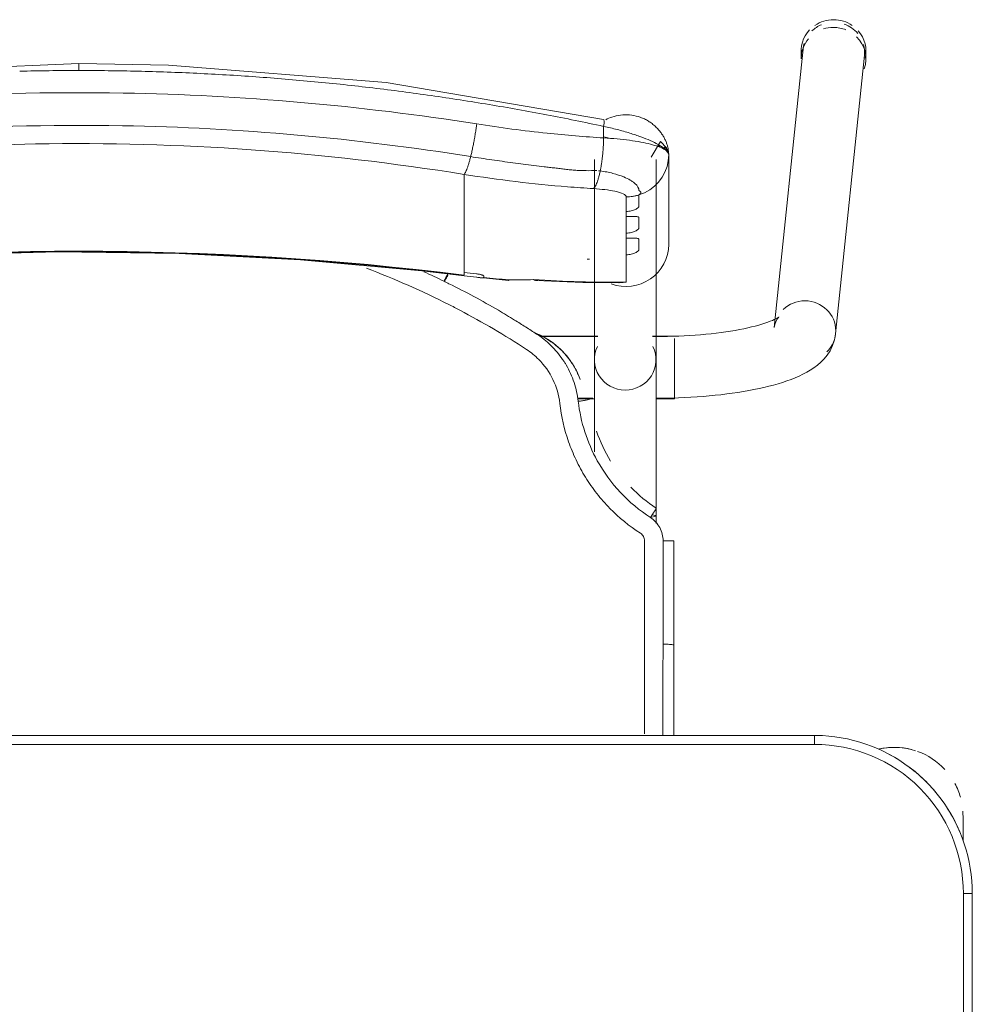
# Model space of a CAD drawing. Header units: metres. Extents: x 3 to 43.5, y -74 to -48.5.
# Tile 195 of 209: x 38.931 to 39.25, y -52.668 to -52.337. Entities that reach past the tile are written whole.
import ezdxf

# ---------------------------------------------------------------- set-up
doc = ezdxf.new("R2010")
doc.units = ezdxf.units.M
doc.layers.add('I-FURN', color=7, linetype='Continuous', lineweight=18)

# ---------------------------------------------------------------- blocks, each defined once
blk = doc.blocks.new('ConjuntoParaAlunoTamanho6 - CJA06_ConjuntoParaAlunoTamanho6-V5-1PAV - FRIGORÍFICA')
at = {"layer": 'I-FURN', "color": 253, "true_color": 0xaaaaaa}
for p, q in [((0.2432124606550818, 0.2952560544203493), (0.2335379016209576, 0.2018170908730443)), ((0.2425404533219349, 0.2945585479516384), (0.2425404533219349, 0.2919703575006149)), ((0.2643023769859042, 0.2919703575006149), (0.2643023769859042, 0.2945585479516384)), ((0.2541278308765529, 0.1996852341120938), (0.2638023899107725, 0.2931241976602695)), ((0.173150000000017, 0.2581242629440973), (0.173150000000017, 0.190968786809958)), ((0.1938500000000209, 0.190968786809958), (0.1938500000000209, 0.2581242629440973)), ((0.1980999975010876, 0.2597116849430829), (0.1980999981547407, 0.2521977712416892)), ((0.1981000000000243, 0.2296403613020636), (0.1981000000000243, 0.2596939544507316)), ((0.1981000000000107, 0.2521805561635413), (0.1981000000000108, 0.2596939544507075)), ((0.1745693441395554, 0.2544094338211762), (0.1751254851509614, 0.254353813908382)), ((0.1968477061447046, 0.2539495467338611), (0.1975389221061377, 0.2558006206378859)), ((0.1294314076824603, 0.243802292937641), (0.1294314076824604, 0.2531737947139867)), ((0.1980999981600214, 0.2521361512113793), (0.1980999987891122, 0.2446838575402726)), ((0.1294314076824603, 0.2421389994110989), (0.1294314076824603, 0.243802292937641)), ((0.1294314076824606, 0.2421389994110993), (0.1294314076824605, 0.2365253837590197)), ((0.1838599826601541, 0.2390378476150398), (0.1838599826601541, 0.2407252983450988)), ((0.1294314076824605, 0.2365253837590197), (0.1294314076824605, 0.2348620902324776)), ((0.1294314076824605, 0.2348620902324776), (0.1294314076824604, 0.2292484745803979)), ((0.183859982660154, 0.231760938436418), (0.183859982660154, 0.233448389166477)), ((0.1294314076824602, 0.2275851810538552), (0.1294314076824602, 0.2292484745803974)), ((0.1294314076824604, 0.2275851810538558), (0.1294314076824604, 0.2219715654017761)), ((0.1838599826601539, 0.2170112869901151), (0.1838599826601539, 0.2261714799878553)), ((0.1294314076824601, 0.2203082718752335), (0.1294314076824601, 0.2219715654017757)), ((0.1294586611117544, 0.2191524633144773), (0.1443419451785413, 0.2175731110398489)), ((0.179439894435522, 0.2168937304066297), (0.1817272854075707, 0.2167811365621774)), ((0.1742864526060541, 0.1989367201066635), (0.1547360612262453, 0.1989367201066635)), ((0.1742893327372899, 0.1987867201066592), (0.154942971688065, 0.1987867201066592)), ((0.1938500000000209, 0.1987867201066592), (0.1927106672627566, 0.1987867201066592)), ((0.2000000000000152, 0.1989367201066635), (0.1927135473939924, 0.1989367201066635)), ((0.1938500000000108, 0.1984502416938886), (0.1938500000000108, 0.1987867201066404)), ((0.1938500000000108, 0.197644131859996), (0.1938500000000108, 0.1984502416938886)), ((0.200000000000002, 0.1937960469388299), (0.2000000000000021, 0.1981376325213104)), ((0.1938500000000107, 0.1916047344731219), (0.1938500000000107, 0.1936664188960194)), ((0.200000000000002, 0.185727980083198), (0.200000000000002, 0.1936447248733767)), ((0.1938500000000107, 0.1858191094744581), (0.1938500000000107, 0.1868796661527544)), ((0.1938500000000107, 0.1837095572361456), (0.1938500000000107, 0.1858191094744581)), ((0.200000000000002, 0.17793672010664), (0.200000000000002, 0.1856002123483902)), ((0.1938500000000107, 0.1780867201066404), (0.1938500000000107, 0.1795051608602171)), ((0.1675711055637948, 0.1780867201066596), (0.1726767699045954, 0.1780867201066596)), ((0.1675962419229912, 0.1779367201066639), (0.1732320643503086, 0.1779367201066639)), ((0.1937679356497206, 0.1779367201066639), (0.2000000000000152, 0.1779367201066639)), ((0.1938500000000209, 0.1360373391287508), (0.1938500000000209, 0.138573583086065)), ((0.199825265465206, 0.1302070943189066), (0.199824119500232, 0.09530095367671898)), ((0.199816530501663, 0.06496651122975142), (0.1998241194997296, 0.09530105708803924)), ((0.2470000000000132, 0.06496651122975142), (-0.2469999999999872, 0.06496651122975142)), ((0.2470000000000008, 0.06496651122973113), (-0.2469999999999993, 0.06496651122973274)), ((0.2470000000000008, 0.06496651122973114), (0.2470000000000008, 0.06196651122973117)), ((0.2968749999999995, 0.03797151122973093), (0.2968749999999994, 0.02961464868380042)), ((0.2968749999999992, 0.03299232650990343), (0.2968749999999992, 0.03797151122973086)), ((0.3000000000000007, 0.01196651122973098), (0.2970000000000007, 0.01196651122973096)), ((0.3000000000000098, -0.3320334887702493), (0.3000000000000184, 0.01196651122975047)), ((0.2999999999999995, -0.3320334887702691), (0.3000000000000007, 0.01196651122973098))]:
    blk.add_line(p, q, dxfattribs=at)
at = {"layer": 'I-FURN', "color": 253, "true_color": 0xaaaaaa, "flags": 128}
for points in [[(0.0001000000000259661, 0.2903998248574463), (-0.07266958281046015, 0.2872143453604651), (-0.1448601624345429, 0.2777017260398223), (-0.1760326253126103, 0.2716064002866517)], [(0.1762326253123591, 0.2716064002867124), (0.1033140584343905, 0.2839819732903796), (0.03017500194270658, 0.2898535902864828), (0.0001000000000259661, 0.2903998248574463)], [(0.1762658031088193, 0.2654018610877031), (0.1762658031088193, 0.2663721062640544), (0.1762658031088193, 0.2673423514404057), (0.1762658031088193, 0.268312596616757), (0.1762658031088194, 0.2692828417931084)], [(0.1980999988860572, 0.2597125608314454), (0.1979173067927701, 0.2609157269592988), (0.1973888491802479, 0.262083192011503), (0.195395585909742, 0.2642028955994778), (0.1922691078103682, 0.2589586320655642)], [(0.19753892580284, 0.2558006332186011), (0.1979587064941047, 0.2577280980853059), (0.1981000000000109, 0.2596939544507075)], [(0.1947122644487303, 0.2506185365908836), (0.1958994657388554, 0.2522107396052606), (0.1968476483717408, 0.253949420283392)], [(0.1981000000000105, 0.2296403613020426), (0.1981000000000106, 0.2371537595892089), (0.1981000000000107, 0.2446671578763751), (0.1981000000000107, 0.2521361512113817)], [(0.1881002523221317, 0.246282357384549), (0.1899707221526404, 0.2470146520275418), (0.1917187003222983, 0.247994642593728)], [(0.1917187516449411, 0.2479946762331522), (0.1933094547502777, 0.2492039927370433), (0.1947121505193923, 0.2506184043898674)], [(0.1838599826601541, 0.2407252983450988), (0.1838599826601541, 0.241946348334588), (0.1838599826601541, 0.2431673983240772), (0.1838599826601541, 0.2443884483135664), (0.1838599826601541, 0.2456094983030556)], [(0.1881000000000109, 0.2462822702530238), (0.1881000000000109, 0.2453180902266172), (0.1881000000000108, 0.2443539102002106), (0.1881000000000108, 0.243389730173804), (0.1881000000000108, 0.2424255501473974)], [(0.183859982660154, 0.233448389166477), (0.183859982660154, 0.2348457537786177), (0.183859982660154, 0.2362431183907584), (0.1838599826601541, 0.2376404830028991), (0.1838599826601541, 0.2390378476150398)], [(0.1881000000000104, 0.2386831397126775), (0.1881000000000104, 0.237799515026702), (0.1881000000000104, 0.2369158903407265), (0.1881000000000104, 0.236032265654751), (0.1881000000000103, 0.2351486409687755)], [(0.1838599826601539, 0.2261714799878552), (0.183859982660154, 0.2275688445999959), (0.183859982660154, 0.2289662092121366), (0.183859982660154, 0.2303635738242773), (0.183859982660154, 0.231760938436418)], [(0.1881000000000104, 0.2314062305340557), (0.1881000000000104, 0.2305226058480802), (0.1881000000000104, 0.2296389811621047), (0.1881000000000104, 0.2287553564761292), (0.1881000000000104, 0.2278717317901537)], [(-0.1292586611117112, 0.2191524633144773), (-0.08865069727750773, 0.2234198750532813), (-0.04790057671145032, 0.2260954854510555), (-0.007073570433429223, 0.2271749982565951), (0.03376492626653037, 0.226656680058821), (0.07454949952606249, 0.2245413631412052), (0.1152148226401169, 0.2208324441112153), (0.1294586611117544, 0.2191524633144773)], [(0.1294314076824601, 0.2193726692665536), (0.1294314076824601, 0.2196065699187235), (0.1294314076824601, 0.2198404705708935), (0.1294314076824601, 0.2200743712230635), (0.1294314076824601, 0.2203082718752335)], [(0.1361000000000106, 0.2190117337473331), (0.1361000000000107, 0.2189337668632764), (0.1361000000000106, 0.2188557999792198), (0.1361000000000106, 0.2187778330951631), (0.1361000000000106, 0.2186998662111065)], [(0.153505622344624, 0.217605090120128), (0.1692793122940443, 0.2168976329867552), (0.181309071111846, 0.2167731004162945)], [(0.1817272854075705, 0.2167811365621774), (0.1827926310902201, 0.2168569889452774), (0.1838599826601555, 0.217011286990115)], [(0.2350704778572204, 0.2053619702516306), (0.2350077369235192, 0.2053133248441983), (0.2348200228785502, 0.2051835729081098), (0.2345106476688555, 0.2049931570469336), (0.2340848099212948, 0.204758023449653), (0.2335484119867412, 0.2044905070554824), (0.2329074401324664, 0.2042001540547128), (0.2321676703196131, 0.2038943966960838), (0.231334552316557, 0.2035790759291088), (0.2304131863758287, 0.2032588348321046), (0.2294083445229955, 0.2029374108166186), (0.2283245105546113, 0.2026178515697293), (0.227165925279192, 0.2023026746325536), (0.2259366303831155, 0.2019939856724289), (0.2246405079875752, 0.2016935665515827), (0.2232813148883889, 0.2014029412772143), (0.2218627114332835, 0.201123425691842), (0.2203882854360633, 0.2008561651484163), (0.2188615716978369, 0.2006021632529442), (0.2172860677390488, 0.2003623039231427), (0.2156652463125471, 0.2001373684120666), (0.2140025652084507, 0.1999280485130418), (0.2123014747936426, 0.1997349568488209), (0.2105654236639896, 0.1995586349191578), (0.2087978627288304, 0.1993995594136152), (0.2070022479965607, 0.199258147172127), (0.2051820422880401, 0.1991347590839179), (0.2033407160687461, 0.1990297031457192), (0.2014817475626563, 0.1989432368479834), (0.1996086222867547, 0.1988755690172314), (0.1977248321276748, 0.198826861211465), (0.1958338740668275, 0.1987972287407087), (0.1939392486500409, 0.1987867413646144), (0.1938500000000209, 0.1987867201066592)], [(0.233537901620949, 0.2018170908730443), (0.2337286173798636, 0.2028696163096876), (0.2340307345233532, 0.2037613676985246), (0.2343720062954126, 0.2044473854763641), (0.2346851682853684, 0.2049236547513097), (0.2349211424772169, 0.2052118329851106), (0.2350504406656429, 0.2053439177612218), (0.2350704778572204, 0.2053619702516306)], [(0.2541278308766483, 0.1996852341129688), (0.2537524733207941, 0.1976222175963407), (0.2531060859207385, 0.1957226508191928), (0.25226146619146, 0.1940331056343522), (0.2512866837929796, 0.1925592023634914), (0.2502318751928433, 0.1912808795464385), (0.2491278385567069, 0.19016772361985), (0.2479903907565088, 0.1891887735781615), (0.2468256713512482, 0.1883170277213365), (0.2456343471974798, 0.1875306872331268), (0.2444143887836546, 0.1868128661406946), (0.2431627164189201, 0.1861507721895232), (0.2418761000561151, 0.1855348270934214), (0.2405516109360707, 0.1849579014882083), (0.2391868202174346, 0.1844147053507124), (0.2377798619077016, 0.1839013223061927), (0.2363294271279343, 0.1834148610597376), (0.234834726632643, 0.1829531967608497), (0.2332954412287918, 0.1825147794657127), (0.2317116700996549, 0.1820984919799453), (0.2300838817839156, 0.1817035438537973), (0.2284128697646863, 0.1813293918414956), (0.2266997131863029, 0.1809756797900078), (0.224945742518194, 0.180642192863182), (0.2231525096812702, 0.180328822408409), (0.2213217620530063, 0.1800355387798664), (0.2194554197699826, 0.1797623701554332), (0.2175555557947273, 0.1795093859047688), (0.215624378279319, 0.1792766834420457), (0.2136642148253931, 0.1790643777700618), (0.2116774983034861, 0.1788725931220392), (0.209666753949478, 0.1787014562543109), (0.2076345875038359, 0.1785510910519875), (0.2055836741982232, 0.1784216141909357), (0.2035167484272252, 0.1783131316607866), (0.2014365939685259, 0.178225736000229), (0.1993460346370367, 0.1781595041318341), (0.1972479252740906, 0.1781144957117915), (0.1951451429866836, 0.1780907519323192), (0.1938500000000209, 0.1780867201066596)], [(0.173150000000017, 0.1601508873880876), (0.173150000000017, 0.1620004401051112), (0.173150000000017, 0.163818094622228), (0.173150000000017, 0.1656009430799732), (0.173150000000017, 0.1673461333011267), (0.173150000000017, 0.1690508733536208), (0.173150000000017, 0.170712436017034), (0.173150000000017, 0.1723281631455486), (0.173150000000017, 0.1738954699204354), (0.173150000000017, 0.1754118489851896), (0.173150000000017, 0.1768748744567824), (0.173150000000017, 0.1782822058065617), (0.173150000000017, 0.1796315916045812), (0.173150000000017, 0.1809208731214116), (0.173150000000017, 0.1821479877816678), (0.173150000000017, 0.1833109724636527), (0.173150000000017, 0.1844079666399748), (0.173150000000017, 0.18543721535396), (0.173150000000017, 0.1863970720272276), (0.173150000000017, 0.1872860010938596), (0.173150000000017, 0.1881025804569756), (0.173150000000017, 0.1888455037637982), (0.173150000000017, 0.1895135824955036), (0.173150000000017, 0.1901057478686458), (0.173150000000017, 0.1906210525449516), (0.173150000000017, 0.190968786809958)], [(0.1938500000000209, 0.190968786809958), (0.1938500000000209, 0.1905139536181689), (0.1938500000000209, 0.189981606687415), (0.1938500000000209, 0.1893725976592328), (0.1938500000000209, 0.1886879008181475), (0.1938500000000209, 0.1879286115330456), (0.1938500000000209, 0.1870959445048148), (0.1938500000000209, 0.1861912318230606), (0.1938500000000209, 0.1852159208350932), (0.1938500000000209, 0.1841715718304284), (0.1938500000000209, 0.1830598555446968), (0.1938500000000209, 0.1818825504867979), (0.1938500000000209, 0.1806415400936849), (0.1938500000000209, 0.1793388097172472), (0.1938500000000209, 0.1779764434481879), (0.1938500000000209, 0.1765566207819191), (0.1938500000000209, 0.1750816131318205), (0.1938500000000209, 0.1735537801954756), (0.1938500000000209, 0.1719755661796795), (0.1938500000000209, 0.1703494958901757), (0.1938500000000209, 0.1686781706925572), (0.1938500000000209, 0.1669642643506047), (0.1938500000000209, 0.1652105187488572), (0.1938500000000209, 0.1634197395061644), (0.1938500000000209, 0.1615947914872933), (0.1938500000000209, 0.1597385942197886), (0.1938500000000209, 0.1578541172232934), (0.1938500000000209, 0.155944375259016), (0.1938500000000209, 0.1540124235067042), (0.1938500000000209, 0.1520613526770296), (0.1938500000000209, 0.1500942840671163), (0.1938500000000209, 0.1481143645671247), (0.1938500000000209, 0.1461247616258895), (0.1938500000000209, 0.1441286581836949), (0.1938500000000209, 0.1421292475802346), (0.1938500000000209, 0.1401297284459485), (0.1938500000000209, 0.138573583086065)], [(0.168410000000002, 0.1843247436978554), (0.168410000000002, 0.184339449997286), (0.168410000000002, 0.1843541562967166), (0.168410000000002, 0.1843688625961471), (0.168410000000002, 0.1843835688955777)], [(0.1962270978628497, 0.1302521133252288), (0.19622673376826, 0.126394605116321), (0.1962264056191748, 0.1225375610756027), (0.1962261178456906, 0.1186811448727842), (0.1962258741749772, 0.1148255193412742), (0.1962256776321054, 0.1109708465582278), (0.1962255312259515, 0.1071172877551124), (0.196225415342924, 0.1032650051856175), (0.1962252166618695, 0.0994141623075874), (0.1962252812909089, 0.09556492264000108)], [(0.3000000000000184, 0.01196651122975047), (0.299957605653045, 0.01408594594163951), (0.2998304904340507, 0.01620199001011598), (0.2996188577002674, 0.01831125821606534), (0.299323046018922, 0.02041037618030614), (0.2989435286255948, 0.02249598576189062), (0.2984809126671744, 0.02456475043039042), (0.2979359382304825, 0.02661336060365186), (0.2973094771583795, 0.0286385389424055), (0.2966025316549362, 0.03063704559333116), (0.2958162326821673, 0.03260568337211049), (0.2949518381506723, 0.03454130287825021), (0.2940107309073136, 0.03644080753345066), (0.2929944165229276, 0.03830115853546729), (0.291904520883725, 0.04011937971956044), (0.2907427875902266, 0.04189256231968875), (0.2895110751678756, 0.04361786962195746), (0.2882113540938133, 0.04529254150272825), (0.2868457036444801, 0.04691389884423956), (0.2854163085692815, 0.04847934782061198), (0.2839254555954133, 0.04998638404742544), (0.2823755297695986, 0.05143259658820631), (0.2807690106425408, 0.0528156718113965), (0.2791084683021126, 0.05413339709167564), (0.2773965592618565, 0.05538366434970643), (0.2756360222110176, 0.05656447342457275), (0.2738296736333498, 0.05767393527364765), (0.2719804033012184, 0.05871027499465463), (0.2700911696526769, 0.05967183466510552), (0.2681649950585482, 0.06055707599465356), (0.2662049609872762, 0.06136458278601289), (0.264214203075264, 0.06209306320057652), (0.2621959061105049, 0.06274135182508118), (0.2601532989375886, 0.0633084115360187), (0.2580896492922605, 0.06379333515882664), (0.256008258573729, 0.06419534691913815), (0.2539124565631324, 0.06451380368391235), (0.2518055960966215, 0.06474819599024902), (0.2496910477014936, 0.06489814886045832), (0.2475721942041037, 0.06496342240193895), (0.2470000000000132, 0.06496651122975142)], [(0.2469999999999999, 0.0619665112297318), (0.1234999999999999, 0.0619665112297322), (-1.453485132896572e-16, 0.06196651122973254), (-0.1235000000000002, 0.06196651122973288), (-0.2470000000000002, 0.06196651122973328)], [(-0.2469999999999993, 0.06196651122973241), (-0.1234999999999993, 0.0619665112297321), (7.44471151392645e-16, 0.06196651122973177), (0.1235000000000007, 0.06196651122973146), (0.2470000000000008, 0.06196651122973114)], [(0.2968750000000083, 0.03000167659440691), (0.2968750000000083, 0.030570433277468), (0.2968750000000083, 0.03112383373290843), (0.2968750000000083, 0.03166099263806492), (0.2968750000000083, 0.0321810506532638), (0.2968750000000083, 0.03268317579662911), (0.2968750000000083, 0.03316656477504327), (0.2968750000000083, 0.03363044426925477), (0.2968750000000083, 0.03407407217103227), (0.2968750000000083, 0.03449673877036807), (0.2968750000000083, 0.03489776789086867), (0.2968750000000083, 0.03527651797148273), (0.2968750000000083, 0.03563238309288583), (0.2968750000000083, 0.03596479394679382), (0.2968750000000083, 0.03627321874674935), (0.2968750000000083, 0.03655716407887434), (0.2968750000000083, 0.03681617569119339), (0.2968750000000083, 0.03704983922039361), (0.2968750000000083, 0.03725778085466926), (0.2968750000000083, 0.03743966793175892), (0.2968750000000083, 0.037595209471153), (0.2968750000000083, 0.03772415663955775), (0.2968750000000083, 0.03782630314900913), (0.2968750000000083, 0.03790148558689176), (0.2968750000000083, 0.03794958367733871), (0.2968750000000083, 0.03797052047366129)], [(0.2969999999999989, -0.3320334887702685), (0.2969999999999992, -0.2460334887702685), (0.2969999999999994, -0.1600334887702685), (0.2969999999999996, -0.07403348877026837), (0.2969999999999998, 0.01196651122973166)], [(0.2970000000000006, 0.01196651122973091), (0.2970000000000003, -0.07403348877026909), (0.297, -0.1600334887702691), (0.2969999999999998, -0.2460334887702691), (0.2969999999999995, -0.3320334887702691)]]:
    blk.add_lwpolyline(points, dxfattribs=at)
at = {"layer": 'I-FURN', "color": 253, "true_color": 0xaaaaaa}
for centre, radius, start, end in [((0.2469999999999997, 0.01196651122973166), 0.05000000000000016, 359.9999999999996, 89.9999999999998), ((0.2470000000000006, 0.01196651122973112), 0.05000000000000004, 1.399444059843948e-13, 90.00000000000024), ((0.2470000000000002, 0.01196651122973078), 0.05300000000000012, 57.30006590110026, 67.50000000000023), ((0.2470000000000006, 0.01196651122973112), 0.053, 57.30006590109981, 67.49999999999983), ((0.2738749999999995, 0.03797151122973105), 0.02300000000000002, 75.53308433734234, 103.1031885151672), ((0.2738749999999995, 0.03797151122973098), 0.02299999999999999, 71.99999999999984, 102.5792801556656), ((0.2738749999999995, 0.03797151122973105), 0.02299999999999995, 42.70836781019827, 70.30682625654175), ((0.2470000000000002, 0.01196651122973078), 0.05300000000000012, 37.16069583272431, 52.89591912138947), ((0.2470000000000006, 0.01196651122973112), 0.05299999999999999, 37.16069583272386, 52.89591912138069), ((0.2738749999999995, 0.03797151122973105), 0.023, 15.73052841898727, 28.05060290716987), ((0.2470000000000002, 0.01196651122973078), 0.05300000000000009, 22.50000000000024, 32.69993391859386), ((0.2470000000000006, 0.01196651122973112), 0.053, 22.49999999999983, 32.69993391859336), ((0.2738749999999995, 0.03797151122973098), 0.02300000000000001, 359.9999999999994, 4.009148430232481)]:
    blk.add_arc(centre, radius, start, end, dxfattribs=at)
for centre, major_axis, ratio, start_param, end_param in [((0.2534214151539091, 0.2945585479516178), (0.01088096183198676, 0), 0.96592582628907, 1.570796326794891, 2.182165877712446), ((0.2534214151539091, 0.2945585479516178), (-0.01088096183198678, 5.623562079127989e-17), 0.9659258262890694, 4.098127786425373, 4.71238898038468), ((0.2534214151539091, 0.2945585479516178), (0.01088096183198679, 0), 0.9659258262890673, 2.40432100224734, 3.31201314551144), ((0.253507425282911, 0.2941901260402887), (-0.01029496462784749, 0.001065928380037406), 0.9671584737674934, 5.223080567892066, 5.597592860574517), ((0.2534214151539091, 0.2919703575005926), (0.0108809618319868, 0), 0.9659258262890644, 1.581693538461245, 1.883969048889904), ((0.2534214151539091, 0.2919703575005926), (0.01088096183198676, 0), 0.9659258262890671, 1.176355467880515, 1.570796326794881), ((0.253507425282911, 0.2941901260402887), (-0.01029496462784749, 0.001065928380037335), 0.9671584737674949, 3.921543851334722, 4.467460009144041), ((0.2534214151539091, 0.2945585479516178), (0.01088096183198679, 0), 0.9659258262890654, 6.052088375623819, 6.985955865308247), ((0.2534214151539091, 0.2919703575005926), (0.01088096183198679, 0), 0.9659258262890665, 2.446266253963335, 3.141592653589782), ((0.2534214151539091, 0.2919703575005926), (0.01088096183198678, 0), 0.965925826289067, 5.959866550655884, 7.062609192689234), ((0.253507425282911, 0.2941901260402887), (-0.01029496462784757, 0.001065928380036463), 0.9671584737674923, 6.102342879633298, 6.382991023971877), ((0.253507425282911, 0.2941901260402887), (-0.01029496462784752, 0.00106592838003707), 0.9671584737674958, 3.141592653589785, 3.502974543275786), ((9.999999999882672e-05, -0.7715866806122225), (1.021100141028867, 0), 0.9781476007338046, 1.44377104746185, 1.697821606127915), ((9.999999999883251e-05, -0.7711708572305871), (1.0208981, 0), 0.9781476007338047, 1.443771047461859, 1.697821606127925), ((0.1837000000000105, 0.2296403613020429), (0.01439999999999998, 0), 0.9781476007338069, 4.362104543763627, 6.28318530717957), ((0.1794715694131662, 0.6012766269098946), (0.3849999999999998, 0), 0.9781476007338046, 4.689765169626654, 4.691851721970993), ((0.1794715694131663, 0.6035636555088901), (0.3949999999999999, 0), 0.9781476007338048, 4.585363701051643, 4.595995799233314), ((0.1794715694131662, 0.6022122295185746), (0.3947979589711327, 0), 0.9781476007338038, 4.585363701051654, 4.595935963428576), ((0.1794715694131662, 0.6026280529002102), (0.3949999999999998, 0), 0.9781476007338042, 4.602237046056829, 4.623286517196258), ((0.1452124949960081, 0.227535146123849), (0.0008705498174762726, 0.009962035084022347), 0.01850094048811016, 2.932960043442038, 3.325659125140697), ((0.1794715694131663, 0.6033557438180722), (0.3949999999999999, 0), 0.9781476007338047, 4.644485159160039, 4.723499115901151), ((0.2438328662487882, 0.2007511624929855), (-0.01029496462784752, 0.001065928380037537), 0.9671584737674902, 4.812194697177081, 5.597592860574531), ((0.2438328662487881, 0.2007511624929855), (-0.01029496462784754, 0.001065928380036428), 0.967158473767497, 3.241398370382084, 4.812194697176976), ((0.2438328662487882, 0.2007511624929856), (-0.01029496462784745, 0.001065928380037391), 0.9671584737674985, 2.456000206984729, 3.241398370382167), ((0.1835000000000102, 0.1909687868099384), (0.01035, 0), 0.978147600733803, 2.686586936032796, 4.712388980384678), ((0.1835000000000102, 0.1909687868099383), (0.01035000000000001, 0), 0.9781476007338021, 4.712388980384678, 6.738191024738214), ((0.1835000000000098, 0.1385735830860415), (0.01034999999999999, 0), 0.06975647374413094, 5.75958653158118, 6.776353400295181)]:
    blk.add_ellipse(centre, major_axis=major_axis, ratio=ratio, start_param=start_param, end_param=end_param, dxfattribs=at)
for points in [[(0.0001000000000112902, 0.2880248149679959), (-0.006508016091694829, 0.288024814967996), (-0.01311637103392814, 0.2879458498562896), (-0.01972184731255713, 0.2877884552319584)], [(0.0001000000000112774, 0.2903571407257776), (0.0001000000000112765, 0.2902912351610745), (0.0001000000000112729, 0.2900051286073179), (0.0001000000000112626, 0.2891558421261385), (0.0001000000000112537, 0.2884139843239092), (0.0001000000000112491, 0.2880248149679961)], [(0.01992242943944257, 0.287788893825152), (0.01331661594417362, 0.287946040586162), (0.006708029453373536, 0.2880248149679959), (0.0001000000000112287, 0.288024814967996)], [(0.03972822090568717, 0.287082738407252), (0.03313130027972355, 0.2873962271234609), (0.026528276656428, 0.2876317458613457), (0.01992248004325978, 0.2877888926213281)], [(0.05949739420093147, 0.285908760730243), (0.05291607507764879, 0.2863777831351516), (0.04632532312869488, 0.2867692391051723), (0.03972846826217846, 0.2870827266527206)], [(0.1183880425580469, 0.2796108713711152), (0.1118923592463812, 0.2805381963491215), (0.1053779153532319, 0.2813908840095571), (0.0988477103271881, 0.2821676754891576)], [(0.1378172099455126, 0.276606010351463), (0.1313620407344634, 0.2776813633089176), (0.1248851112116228, 0.2786833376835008), (0.1183894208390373, 0.2796106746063)], [(0.1571157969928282, 0.2731608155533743), (0.1507070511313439, 0.2743816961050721), (0.1442735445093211, 0.2755304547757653), (0.1378182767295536, 0.2766058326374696)], [(0.1762658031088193, 0.2692828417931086), (0.1699094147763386, 0.2706467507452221), (0.1635252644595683, 0.2719397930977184), (0.1571163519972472, 0.2731607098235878)], [(0.1762658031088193, 0.2692828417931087), (0.1763289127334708, 0.2696584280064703), (0.1764189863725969, 0.2703746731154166), (0.1764353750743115, 0.2712021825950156), (0.1763587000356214, 0.2714863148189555), (0.1763029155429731, 0.2715564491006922)], [(0.1316375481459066, 0.2591403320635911), (0.1317514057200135, 0.2595920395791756), (0.1319774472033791, 0.2605307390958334), (0.1323069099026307, 0.2620269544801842), (0.1326223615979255, 0.2635911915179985), (0.1329198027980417, 0.2652023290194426), (0.1331950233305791, 0.2668394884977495), (0.1334445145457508, 0.2684805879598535), (0.1335915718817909, 0.2695629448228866), (0.1336597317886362, 0.2700975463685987)], [(0.175125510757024, 0.254353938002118), (0.1751984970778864, 0.2547076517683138), (0.175339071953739, 0.2554367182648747), (0.1755320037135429, 0.2565866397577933), (0.1757052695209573, 0.2577841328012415), (0.175857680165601, 0.259019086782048), (0.1759880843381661, 0.2602816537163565), (0.176095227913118, 0.2615619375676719), (0.1761782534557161, 0.2628495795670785), (0.176236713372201, 0.2641342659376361), (0.1762589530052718, 0.2649819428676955), (0.1762658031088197, 0.2654018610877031)], [(0.1981000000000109, 0.2596939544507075), (0.1981000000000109, 0.2603482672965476), (0.1970264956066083, 0.2616503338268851), (0.1923900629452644, 0.2633751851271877), (0.1852348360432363, 0.264697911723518), (0.1793352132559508, 0.265233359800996), (0.1762658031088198, 0.265401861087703)], [(0.1781109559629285, 0.2652801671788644), (0.1775085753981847, 0.2654472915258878), (0.1768999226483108, 0.2656099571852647), (0.1762885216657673, 0.2657672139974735)], [(0.1294314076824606, 0.2531737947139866), (0.1295198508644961, 0.253273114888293), (0.1297044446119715, 0.2535308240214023), (0.1300007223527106, 0.2540876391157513), (0.1303127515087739, 0.2548081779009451), (0.1306367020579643, 0.2556847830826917), (0.1309683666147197, 0.2567044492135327), (0.131303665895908, 0.2578553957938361), (0.1315267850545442, 0.2587009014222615), (0.1316375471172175, 0.2591403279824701)], [(0.1728535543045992, 0.2483980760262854), (0.1729696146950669, 0.2485030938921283), (0.1732027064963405, 0.2487702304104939), (0.1735510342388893, 0.2493354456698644), (0.1738939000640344, 0.250058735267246), (0.174227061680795, 0.2509327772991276), (0.1745466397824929, 0.2519451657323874), (0.1748487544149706, 0.2530845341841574), (0.1750359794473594, 0.2539200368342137), (0.1751255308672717, 0.2543540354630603)], [(0.1838599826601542, 0.2456094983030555), (0.1842192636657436, 0.2456134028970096), (0.1849375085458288, 0.2456477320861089), (0.1860079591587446, 0.2457777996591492), (0.1870655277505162, 0.2459854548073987), (0.1877580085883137, 0.2461749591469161), (0.1881001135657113, 0.246282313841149)], [(0.124341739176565, 0.2095039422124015), (0.1152901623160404, 0.2140849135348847), (0.1060704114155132, 0.2181435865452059), (0.09665883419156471, 0.2216798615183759)], [(0.1159427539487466, 0.2205001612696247), (0.1182084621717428, 0.2194714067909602), (0.1204604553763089, 0.2184124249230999), (0.1226981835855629, 0.2173235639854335)], [(0.1226981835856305, 0.2173235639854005), (0.1229127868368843, 0.2177608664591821), (0.1233583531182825, 0.2186550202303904), (0.1237690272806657, 0.2194524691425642), (0.1239499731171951, 0.2197966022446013)], [(0.1233396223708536, 0.218131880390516), (0.123191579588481, 0.2178324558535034), (0.1230392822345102, 0.2175283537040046), (0.1228883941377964, 0.2172307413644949)], [(0.1239464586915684, 0.2193573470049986), (0.1237666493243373, 0.2189779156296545), (0.1235632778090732, 0.2185567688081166), (0.1233517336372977, 0.2181258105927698)], [(0.1336000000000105, 0.2198095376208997), (0.1337709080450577, 0.2197895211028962), (0.1341016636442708, 0.2197447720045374), (0.1345570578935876, 0.2196652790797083), (0.1349943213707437, 0.2195675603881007), (0.1353772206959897, 0.2194610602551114), (0.1356877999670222, 0.2193475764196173), (0.1359253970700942, 0.219230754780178), (0.1360624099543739, 0.2191208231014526), (0.1360974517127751, 0.2190478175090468), (0.1361000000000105, 0.2190117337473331)], [(0.1361000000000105, 0.2186998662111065), (0.136100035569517, 0.2186828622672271), (0.1360918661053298, 0.2186492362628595), (0.1360665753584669, 0.2186169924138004), (0.1360494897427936, 0.2186013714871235)], [(0.1243563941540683, 0.2165087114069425), (0.124080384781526, 0.2166453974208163), (0.1235279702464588, 0.2169178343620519), (0.122974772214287, 0.2171883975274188), (0.1226979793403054, 0.2173232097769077)], [(0.1409843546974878, 0.2075760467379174), (0.1382577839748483, 0.2091620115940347), (0.1327588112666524, 0.2122360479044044), (0.127170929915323, 0.2151169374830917), (0.1243563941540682, 0.2165087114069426)], [(0.1443226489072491, 0.217792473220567), (0.145762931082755, 0.2177625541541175), (0.1486002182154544, 0.2177478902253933), (0.1513336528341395, 0.2178205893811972), (0.15267016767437, 0.2178778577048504)], [(0.1526701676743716, 0.2178778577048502), (0.1531962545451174, 0.2175770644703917), (0.1536937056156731, 0.2175210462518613), (0.1541742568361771, 0.2177192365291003)], [(0.127982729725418, 0.2076229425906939), (0.1273791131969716, 0.2079405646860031), (0.1261687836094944, 0.2085716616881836), (0.1249518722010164, 0.2091945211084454), (0.1243417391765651, 0.2095039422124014)], [(0.1503955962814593, 0.1944471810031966), (0.1467277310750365, 0.1968417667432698), (0.139345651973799, 0.2014179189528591), (0.1318066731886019, 0.205611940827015), (0.1279827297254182, 0.2076229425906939)], [(0.1463509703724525, 0.2043213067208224), (0.1454617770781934, 0.2048741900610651), (0.1436780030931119, 0.205969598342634), (0.1418838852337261, 0.2070440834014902), (0.1409843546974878, 0.207576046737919)], [(0.1537794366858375, 0.1996302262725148), (0.152557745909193, 0.2004277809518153), (0.1501008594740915, 0.2020049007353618), (0.1476209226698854, 0.2035451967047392), (0.1463764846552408, 0.2043055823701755)], [(0.1586329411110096, 0.1970969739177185), (0.1570319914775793, 0.1982151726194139), (0.1553072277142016, 0.1991556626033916), (0.1535014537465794, 0.1998979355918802)], [(0.1537415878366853, 0.1997177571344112), (0.1547233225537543, 0.1993071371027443), (0.1557480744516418, 0.1988086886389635), (0.1568013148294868, 0.1981978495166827)], [(0.1624994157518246, 0.1911047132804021), (0.1613359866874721, 0.192802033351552), (0.1586948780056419, 0.1959437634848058), (0.1554966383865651, 0.1985081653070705), (0.1537794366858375, 0.1996302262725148)], [(0.1544771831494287, 0.1911188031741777), (0.1538595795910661, 0.1917419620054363), (0.1525591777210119, 0.1929224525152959), (0.1511359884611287, 0.193963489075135), (0.1503955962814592, 0.1944471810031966)], [(0.1615632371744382, 0.1763592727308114), (0.1612423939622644, 0.179146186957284), (0.1596820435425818, 0.1845386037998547), (0.1564514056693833, 0.1891220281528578), (0.1544771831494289, 0.1911188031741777)], [(0.1637112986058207, 0.1892355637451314), (0.163521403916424, 0.1895535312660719), (0.1631293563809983, 0.1901833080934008), (0.1627133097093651, 0.1907999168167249), (0.1624994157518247, 0.191104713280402)], [(0.1677424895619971, 0.1770639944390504), (0.1674964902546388, 0.1792013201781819), (0.1665590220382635, 0.1834307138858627), (0.164789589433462, 0.1873763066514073), (0.1637112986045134, 0.1892355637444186)], [(0.1650109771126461, 0.1907575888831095), (0.1653668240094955, 0.1902631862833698), (0.1660439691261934, 0.1892504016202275), (0.1669511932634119, 0.1876675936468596), (0.1677473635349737, 0.1860264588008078), (0.16820222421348, 0.1848969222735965), (0.1684100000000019, 0.1843247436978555)], [(0.1714634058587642, 0.1778021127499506), (0.1714682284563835, 0.1777616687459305), (0.1712817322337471, 0.177658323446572), (0.1704566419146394, 0.1774597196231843), (0.1692131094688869, 0.1772481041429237), (0.1682328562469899, 0.1771200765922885), (0.1677424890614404, 0.1770642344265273)], [(0.1714824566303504, 0.1776382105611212), (0.1714760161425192, 0.1776928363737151), (0.1714696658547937, 0.1777474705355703), (0.1714634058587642, 0.1778021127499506)], [(0.178597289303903, 0.1570264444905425), (0.1766742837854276, 0.1601806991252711), (0.1751000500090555, 0.163548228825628), (0.1739019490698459, 0.1670403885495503)], [(0.1939136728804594, 0.1411945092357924), (0.1908365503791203, 0.143207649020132), (0.1879501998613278, 0.1455989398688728), (0.1853711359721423, 0.1482650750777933)], [(0.1919863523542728, 0.1380495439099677), (0.1922544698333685, 0.1384598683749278), (0.1927841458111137, 0.1392806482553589), (0.1934388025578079, 0.1403259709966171), (0.1938540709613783, 0.1410265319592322), (0.1939293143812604, 0.1411928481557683), (0.1939136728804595, 0.1411945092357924)], [(0.1962270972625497, 0.1302521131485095), (0.1962244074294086, 0.1310361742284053), (0.196036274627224, 0.1325521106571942), (0.1951915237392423, 0.1347279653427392), (0.1938272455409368, 0.1366302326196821), (0.1926490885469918, 0.137618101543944), (0.1919863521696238, 0.1380501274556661)], [(0.1900014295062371, 0.1302474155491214), (0.1900004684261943, 0.1305019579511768), (0.1899391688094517, 0.1309935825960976), (0.1896635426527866, 0.1316979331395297), (0.189220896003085, 0.132311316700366), (0.1888417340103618, 0.132628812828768), (0.1886288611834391, 0.1327672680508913)], [(0.1900013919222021, 0.09555402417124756), (0.190001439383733, 0.09868370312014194), (0.1900013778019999, 0.1048192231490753), (0.1900014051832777, 0.1131431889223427), (0.1900014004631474, 0.1217255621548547), (0.1900014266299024, 0.1274031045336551), (0.190001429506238, 0.1302474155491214)], [(0.1998210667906, 0.1302049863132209), (0.1998445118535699, 0.1302108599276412), (0.1996945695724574, 0.130222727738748), (0.1989137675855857, 0.1302381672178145), (0.1976969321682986, 0.1302488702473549), (0.1967197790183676, 0.1302517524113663), (0.1962270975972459, 0.1302520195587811)], [(0.1998187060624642, 0.1302043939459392), (0.1998185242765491, 0.1272925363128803), (0.1998182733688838, 0.1243806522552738), (0.1998180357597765, 0.1214692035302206)], [(0.1998198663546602, 0.09528842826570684), (0.1998196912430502, 0.1010983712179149), (0.1998194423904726, 0.1127324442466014), (0.199820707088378, 0.1243808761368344), (0.1998210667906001, 0.1302049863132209)], [(0.1998174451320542, 0.1127339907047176), (0.199817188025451, 0.1069128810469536), (0.1998173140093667, 0.1010953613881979), (0.1998174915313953, 0.09528493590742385)], [(0.1962252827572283, 0.0955648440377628), (0.1966195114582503, 0.0955637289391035), (0.197011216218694, 0.09555819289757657), (0.1973810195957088, 0.09554851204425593)], [(0.1973810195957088, 0.09554851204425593), (0.1977508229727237, 0.09553883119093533), (0.1980987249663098, 0.095525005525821), (0.1984075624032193, 0.09550772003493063)], [(0.1998241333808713, 0.09530095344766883), (0.1998241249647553, 0.0952967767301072), (0.1998227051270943, 0.09529260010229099), (0.1998198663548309, 0.09528842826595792)], [(0.1998200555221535, 0.06496652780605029), (0.1998200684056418, 0.07507383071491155), (0.1998199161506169, 0.08518111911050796), (0.199819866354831, 0.09528842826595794)], [(0.1998176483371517, 0.07533813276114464), (0.1998176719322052, 0.07188093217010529), (0.1998176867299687, 0.06842373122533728), (0.199817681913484, 0.06496652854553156)]]:
    blk.add_open_spline(points, degree=3, dxfattribs=at)
for points, knots in [([(0.09884629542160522, 0.2821678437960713), (0.09231561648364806, 0.2829446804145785), (0.07922292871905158, 0.284346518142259), (0.06607919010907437, 0.2854396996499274), (0.05949798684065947, 0.2859087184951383)], [-0.5555555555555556, -0.5555555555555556, -0.5555555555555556, -0.5555555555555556, -0.4444444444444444, -0.3333366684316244, -0.3333366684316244, -0.3333366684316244, -0.3333366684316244]), ([(-0.1334597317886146, 0.2700975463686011), (-0.0847039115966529, 0.2777950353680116), (0.005190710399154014, 0.2841531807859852), (0.09465608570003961, 0.2762553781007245), (0.1336597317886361, 0.2700975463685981)], [-1, -1, -1, -1, -0.4444444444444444, 0, 0, 0, 0]), ([(0.176985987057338, 0.2715293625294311), (0.1776537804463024, 0.271873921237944), (0.1792654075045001, 0.2725544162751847), (0.1819571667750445, 0.2731539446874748), (0.1849590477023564, 0.2732031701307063), (0.1874098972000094, 0.2727407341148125), (0.1890477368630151, 0.2721641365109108), (0.1899555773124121, 0.271763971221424), (0.1906190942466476, 0.2714305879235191), (0.1912702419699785, 0.2710585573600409), (0.1921219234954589, 0.2705073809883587), (0.1931349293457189, 0.2697297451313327), (0.1942280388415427, 0.268695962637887), (0.1951608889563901, 0.2676305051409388), (0.1959446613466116, 0.2665608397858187), (0.1966003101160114, 0.2654700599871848), (0.1971213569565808, 0.2643906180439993), (0.1975150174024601, 0.2633435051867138), (0.1977954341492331, 0.2623445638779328), (0.1980407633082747, 0.2610829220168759), (0.1980992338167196, 0.2602308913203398), (0.1980999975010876, 0.2597116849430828)], [0.3275759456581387, 0.3275759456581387, 0.3275759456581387, 0.3275759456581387, 0.375, 0.4375, 0.5, 0.5625, 0.59375, 0.609375, 0.625, 0.640625, 0.65625, 0.6875, 0.71875, 0.75, 0.78125, 0.8125, 0.84375, 0.875, 0.90625, 0.9375, 1, 1, 1, 1]), ([(-0.1314375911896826, 0.2591405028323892), (-0.0834284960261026, 0.2668293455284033), (0.005115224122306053, 0.2731845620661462), (0.09323131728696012, 0.2652914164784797), (0.1316375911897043, 0.2591405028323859)], [-1, -1, -1, -1, -0.4444444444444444, 0, 0, 0, 0]), ([(0.1336597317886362, 0.2700975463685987), (0.1415528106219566, 0.2688514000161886), (0.155777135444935, 0.2669874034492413), (0.1699719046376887, 0.2657985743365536), (0.1762658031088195, 0.2654018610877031)], [-1, -1, -1, -1, -0.4444444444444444, 0, 0, 0, 0]), ([(0.1762658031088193, 0.2692828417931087), (0.1778018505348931, 0.2689533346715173), (0.1808409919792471, 0.2682343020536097), (0.1851045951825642, 0.267035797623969), (0.1888538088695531, 0.2657760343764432), (0.1930172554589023, 0.2641128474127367), (0.1970774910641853, 0.2618686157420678), (0.198099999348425, 0.260342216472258), (0.1980999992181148, 0.2597116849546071)], [0, 0, 0, 0, 0.125, 0.25, 0.375, 0.5, 0.75, 1, 1, 1, 1]), ([(0.1294314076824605, 0.2531737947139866), (0.08224027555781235, 0.260753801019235), (-0.00483574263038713, 0.2670240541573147), (-0.0914775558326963, 0.2592379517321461), (-0.1292314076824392, 0.2531737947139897)], [-1, -1, -1, -1, -0.4444444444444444, 0, 0, 0, 0]), ([(0.1958851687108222, 0.2625658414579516), (0.1956481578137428, 0.2626327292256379), (0.1951721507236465, 0.2627089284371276), (0.1947024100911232, 0.2626715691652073), (0.1944798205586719, 0.2626293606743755)], [0.3140408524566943, 0.3140408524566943, 0.3140408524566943, 0.3140408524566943, 0.375, 0.4333513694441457, 0.4333513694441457, 0.4333513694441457, 0.4333513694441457]), ([(0.1980999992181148, 0.2597116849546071), (0.1980996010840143, 0.260236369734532), (0.1978717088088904, 0.2610111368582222), (0.1972346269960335, 0.2618287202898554), (0.1968233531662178, 0.2621375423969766), (0.1966025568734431, 0.2622644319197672)], [0, 0, 0, 0, 0.125, 0.1875, 0.25, 0.25, 0.25, 0.25]), ([(0.1316375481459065, 0.2591403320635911), (0.1339949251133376, 0.2587682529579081), (0.1387087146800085, 0.2580511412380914), (0.145774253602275, 0.2570563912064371), (0.1516557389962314, 0.2562947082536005), (0.1557684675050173, 0.2557982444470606), (0.1581167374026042, 0.2555225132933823), (0.1598777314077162, 0.2553247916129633), (0.1616345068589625, 0.2551123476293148), (0.163388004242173, 0.2548905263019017), (0.1651435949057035, 0.2546919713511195), (0.1669065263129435, 0.2545489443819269), (0.1686772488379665, 0.254466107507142), (0.1710430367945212, 0.2544048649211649), (0.1728237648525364, 0.2544237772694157), (0.1740129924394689, 0.2544652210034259)], [0, 0, 0, 0, 0.1666666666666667, 0.3333333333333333, 0.5, 0.5833333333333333, 0.625, 0.6666666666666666, 0.7083333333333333, 0.75, 0.7916666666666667, 0.8333333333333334, 0.875, 0.9166666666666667, 1, 1, 1, 1]), ([(0.175125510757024, 0.254353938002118), (0.176610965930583, 0.2541414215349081), (0.1794849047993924, 0.2535802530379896), (0.1828421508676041, 0.2524625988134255), (0.1848968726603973, 0.2514475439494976), (0.1860769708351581, 0.2506942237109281), (0.1875352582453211, 0.2495319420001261), (0.1881197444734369, 0.2485382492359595), (0.1880995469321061, 0.2477843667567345)], [0, 0, 0, 0, 0.2, 0.4, 0.55, 0.625, 0.7, 1, 1, 1, 1]), ([(0.1294314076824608, 0.2531737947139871), (0.1352201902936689, 0.2522542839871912), (0.1468102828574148, 0.250642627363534), (0.1612933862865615, 0.2491934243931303), (0.1699656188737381, 0.248576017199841), (0.1728535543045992, 0.2483980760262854)], [0, 0, 0, 0, 0.4, 0.8, 1, 1, 1, 1]), ([(0.1728535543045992, 0.2483980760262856), (0.1755507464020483, 0.2482318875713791), (0.1796609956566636, 0.2477478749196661), (0.1831662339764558, 0.2466767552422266), (0.1838599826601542, 0.2459684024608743), (0.1838599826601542, 0.2456094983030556)], [0, 0, 0, 0, 0.4444444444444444, 0.7222222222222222, 1, 1, 1, 1]), ([(0.1880995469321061, 0.2477843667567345), (0.1882111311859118, 0.2477232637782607), (0.1883579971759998, 0.2476272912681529), (0.1884924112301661, 0.2475082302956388), (0.1885590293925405, 0.2474384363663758), (0.1886026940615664, 0.2473847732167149), (0.1886449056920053, 0.2473317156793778), (0.1887018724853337, 0.2472627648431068), (0.1887642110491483, 0.247175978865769), (0.1887960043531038, 0.2470814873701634), (0.1887919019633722, 0.2469975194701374), (0.1887699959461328, 0.2469290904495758), (0.1887312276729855, 0.2468562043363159), (0.188663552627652, 0.246755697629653), (0.1884990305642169, 0.2465703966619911), (0.1882804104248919, 0.2463989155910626), (0.1881002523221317, 0.246282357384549)], [0, 0, 0, 0, 0.1666666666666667, 0.25, 0.2916666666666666, 0.3333333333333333, 0.375, 0.4166666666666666, 0.5, 0.5833333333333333, 0.625, 0.6666666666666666, 0.7083333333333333, 0.75, 0.8333333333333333, 1, 1, 1, 1]), ([(0.1881000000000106, 0.2424255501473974), (0.1880963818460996, 0.2423607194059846), (0.188040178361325, 0.2422189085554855), (0.1878179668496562, 0.2419776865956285), (0.187426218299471, 0.2416987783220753), (0.1869086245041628, 0.2414201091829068), (0.1862881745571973, 0.2411678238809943), (0.1853208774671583, 0.2408807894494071), (0.1844802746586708, 0.2407546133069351), (0.183859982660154, 0.2407252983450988)], [0, 0, 0, 0, 0.125, 0.25, 0.375, 0.5, 0.625, 0.75, 1, 1, 1, 1]), ([(0.183859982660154, 0.2390378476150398), (0.1844802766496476, 0.239021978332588), (0.185320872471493, 0.2390289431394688), (0.1862880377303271, 0.2390413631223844), (0.1869083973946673, 0.2390415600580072), (0.1874260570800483, 0.2390167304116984), (0.1878178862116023, 0.2389577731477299), (0.1880401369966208, 0.2388520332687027), (0.188096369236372, 0.2387456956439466), (0.1881000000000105, 0.2386831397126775)], [0, 0, 0, 0, 0.25, 0.375, 0.5, 0.625, 0.75, 0.875, 1, 1, 1, 1]), ([(0.1881000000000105, 0.2351486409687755), (0.1880963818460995, 0.2350838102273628), (0.1880401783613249, 0.2349419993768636), (0.1878179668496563, 0.2347007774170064), (0.1874262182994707, 0.2344218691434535), (0.1869086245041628, 0.234143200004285), (0.1862881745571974, 0.2338909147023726), (0.1853208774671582, 0.2336038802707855), (0.1844802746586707, 0.2334777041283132), (0.183859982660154, 0.233448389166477)], [0, 0, 0, 0, 0.125, 0.25, 0.375, 0.5, 0.625, 0.75, 1, 1, 1, 1]), ([(0.1838599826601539, 0.231760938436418), (0.1844802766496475, 0.2317450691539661), (0.185320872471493, 0.2317520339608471), (0.186288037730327, 0.2317644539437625), (0.1869083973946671, 0.2317646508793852), (0.1874260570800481, 0.2317398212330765), (0.1878178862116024, 0.2316808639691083), (0.1880401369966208, 0.2315751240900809), (0.188096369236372, 0.2314687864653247), (0.1881000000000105, 0.2314062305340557)], [0, 0, 0, 0, 0.25, 0.375, 0.5, 0.625, 0.75, 0.875, 1, 1, 1, 1]), ([(0.1881000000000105, 0.2278717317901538), (0.1880963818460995, 0.227806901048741), (0.1880401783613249, 0.2276650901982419), (0.1878179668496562, 0.2274238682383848), (0.1874262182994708, 0.2271449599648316), (0.1869086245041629, 0.2268662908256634), (0.1862881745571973, 0.2266140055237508), (0.1853208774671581, 0.2263269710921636), (0.1844802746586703, 0.2262007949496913), (0.1838599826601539, 0.2261714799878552)], [0, 0, 0, 0, 0.125, 0.25, 0.375, 0.5, 0.625, 0.75, 1, 1, 1, 1]), ([(0.1360494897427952, 0.2186013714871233), (0.1360175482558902, 0.2185744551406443), (0.1359330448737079, 0.2185317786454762), (0.1357483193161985, 0.2184966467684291), (0.135491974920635, 0.2184863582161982), (0.1350841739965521, 0.2185006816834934), (0.1344517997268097, 0.218560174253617), (0.1338969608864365, 0.2186231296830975), (0.133600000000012, 0.2186570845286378)], [0, 0, 0, 0, 0.125, 0.25, 0.375, 0.5, 0.75, 1, 1, 1, 1]), ([(0.1568341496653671, 0.1981787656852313), (0.1576358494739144, 0.1977121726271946), (0.1591901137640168, 0.1966947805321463), (0.1620692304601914, 0.1943444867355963), (0.1639299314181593, 0.1922594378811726), (0.165010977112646, 0.1907575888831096)], [0, 0, 0, 0, 0.25, 0.5, 1, 1, 1, 1]), ([(0.168410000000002, 0.1843835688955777), (0.1679579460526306, 0.1856258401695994), (0.1668592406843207, 0.1880705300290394), (0.163830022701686, 0.192726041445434), (0.160810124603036, 0.1955762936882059), (0.1586329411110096, 0.1970969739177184)], [0, 0, 0, 0, 0.25, 0.5, 1, 1, 1, 1]), ([(0.1886288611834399, 0.1327672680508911), (0.184858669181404, 0.135214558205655), (0.1797445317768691, 0.1393737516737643), (0.1738871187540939, 0.1460517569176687), (0.170072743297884, 0.151491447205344), (0.166899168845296, 0.1573206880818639), (0.1635278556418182, 0.1655172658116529), (0.1620792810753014, 0.1719219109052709), (0.1615632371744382, 0.1763592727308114)], [0, 0, 0, 0, 0.25, 0.375, 0.5, 0.625, 0.75, 1, 1, 1, 1]), ([(0.1677424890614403, 0.1770642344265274), (0.1685377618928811, 0.1700966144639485), (0.1734462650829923, 0.1547384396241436), (0.1846099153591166, 0.142808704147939), (0.1919863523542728, 0.1380495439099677)], [0, 0, 0, 0, 0.4444444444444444, 1, 1, 1, 1]), ([(0.1900014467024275, 0.0654809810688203), (0.1900014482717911, 0.06616760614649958), (0.1900014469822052, 0.06810506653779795), (0.1900014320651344, 0.07087669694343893), (0.1900014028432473, 0.07364734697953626), (0.1900013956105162, 0.0761767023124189), (0.1900014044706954, 0.07838368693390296), (0.1900013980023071, 0.08010240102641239), (0.1900013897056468, 0.08153498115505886), (0.1900013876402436, 0.08284057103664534), (0.1900013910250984, 0.08398225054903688), (0.1900013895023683, 0.08485985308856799), (0.1900013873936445, 0.08558322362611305), (0.1900013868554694, 0.08625702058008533), (0.1900013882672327, 0.08679650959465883), (0.190001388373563, 0.08715967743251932), (0.1900013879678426, 0.08749475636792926), (0.1900013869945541, 0.08795166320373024), (0.1900013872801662, 0.08848294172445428), (0.1900013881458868, 0.08900333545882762), (0.1900013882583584, 0.08963183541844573), (0.1900013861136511, 0.0907379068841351), (0.1900013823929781, 0.09260618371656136), (0.1900013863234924, 0.0944970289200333), (0.1900013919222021, 0.09555402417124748)], [0.4659090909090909, 0.4659090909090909, 0.4659090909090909, 0.4659090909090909, 0.4772727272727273, 0.5, 0.5227272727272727, 0.5454545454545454, 0.5681818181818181, 0.5909090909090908, 0.6136363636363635, 0.6363636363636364, 0.6590909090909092, 0.6818181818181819, 0.7045454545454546, 0.7272727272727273, 0.75, 0.7727272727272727, 0.7954545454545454, 0.8181818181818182, 0.8409090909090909, 0.8636363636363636, 0.8863636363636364, 0.9090909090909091, 0.9545454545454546, 1, 1, 1, 1]), ([(0.1961817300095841, 0.06497606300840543), (0.1961648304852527, 0.0672072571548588), (0.1960990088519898, 0.07740811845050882), (0.1961564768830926, 0.08754609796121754), (0.1962252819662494, 0.09555841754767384)], [0.8400419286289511, 0.8400419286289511, 0.8400419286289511, 0.8400419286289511, 0.875, 1, 1, 1, 1]), ([(0.1984075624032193, 0.09550772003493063), (0.1987163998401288, 0.09549043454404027), (0.1992559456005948, 0.09544894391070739), (0.1997261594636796, 0.09537594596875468), (0.1998241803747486, 0.09532455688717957), (0.1998241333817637, 0.09530095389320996)], [0.4, 0.4, 0.4, 0.4, 0.6, 0.8, 0.9699288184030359, 0.9699288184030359, 0.9699288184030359, 0.9699288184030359])]:
    blk.add_open_spline(points, degree=3, knots=knots, dxfattribs=at)
blk = doc.blocks.new('4 GRE - ESCOLA DE CINEMA E AUDIOVISUAL CINE REX R07_rvt-1-1PAV - FRIGORÍFICA')
at = {"layer": 'I-FURN', "color": 253, "lineweight": 18, "true_color": 0xaaaaaa}
blk.add_blockref('ConjuntoParaAlunoTamanho6 - CJA06_ConjuntoParaAlunoTamanho6-V5-1PAV - FRIGORÍFICA', (38.95024112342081, -52.64244030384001), dxfattribs=at)

msp = doc.modelspace()

# ---------------------------------------------------------------- block references
at = {"lineweight": 5}
msp.add_blockref('4 GRE - ESCOLA DE CINEMA E AUDIOVISUAL CINE REX R07_rvt-1-1PAV - FRIGORÍFICA', (0, 0), dxfattribs=at)

doc.saveas('drawing.dxf')
